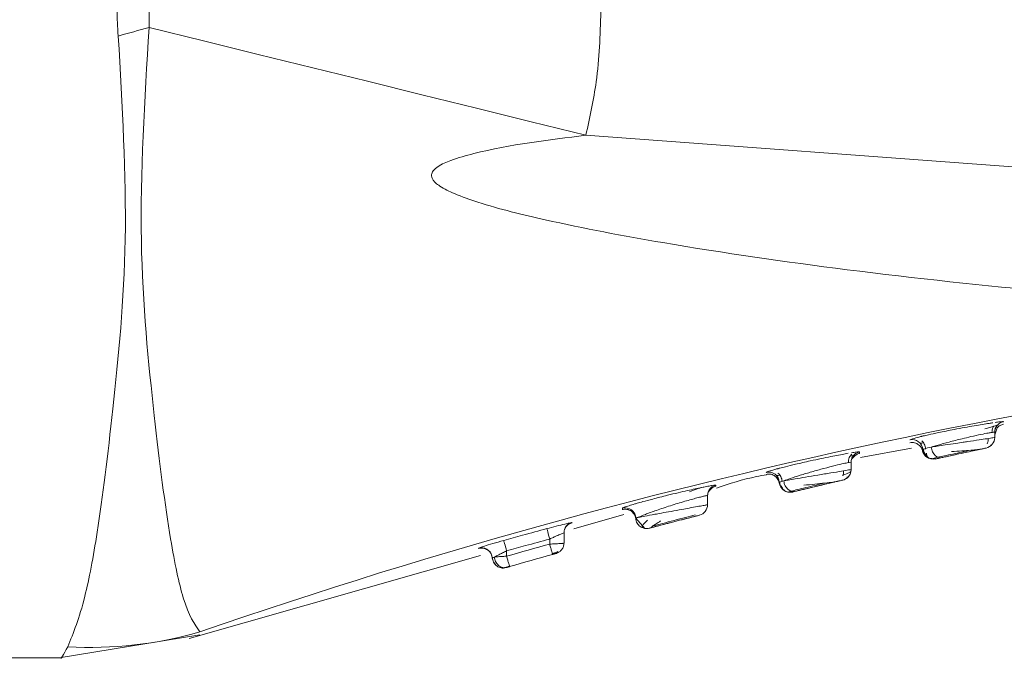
# Model space of a CAD drawing. Header units: millimetres. Extents: x -453 to 1924, y -67 to 428.
# Tile 51 of 72: x 1043 to 1057, y 153 to 162. Entities that reach past the tile are written whole.
import ezdxf

# ---------------------------------------------------------------- set-up
doc = ezdxf.new("R2010")
doc.units = ezdxf.units.MM

# ---------------------------------------------------------------- blocks, each defined once
blk = doc.blocks.new('Drawing View6')
at = {"color": 7, "linetype": 'Continuous', "lineweight": 18}
for p, q in [((-533.196, -53.7), (-548.391, -52.577)), ((-542.813, -56.597), (-542.785, -56.593)), ((-542.662, -56.654), (-542.696, -56.752)), ((-542.573, -56.568), (-542.573, -56.568)), ((-542.696, -56.715), (-542.696, -56.788)), ((-542.696, -56.788), (-542.696, -56.788)), ((-542.687, -56.665), (-542.682, -56.663)), ((-543.876, -56.82), (-543.876, -56.82)), ((-542.752, -56.905), (-542.75, -56.889)), ((-542.703, -56.821), (-542.699, -56.819)), ((-544.688, -57.085), (-544.662, -57.061)), ((-544.567, -57.067), (-543.854, -56.937)), ((-543.559, -57.079), (-543.484, -57.063)), ((-542.815, -56.935), (-542.815, -56.935)), ((-544.696, -57.134), (-544.696, -57.235)), ((-543.623, -57.075), (-543.516, -57.085)), ((-543.585, -57.084), (-543.576, -57.087)), ((-543.515, -57.086), (-543.521, -57.088)), ((-545.879, -57.274), (-545.879, -57.274)), ((-544.749, -57.349), (-544.749, -57.334)), ((-544.696, -57.235), (-544.696, -57.235)), ((-545.696, -57.411), (-545.696, -57.414)), ((-544.812, -57.381), (-544.812, -57.381)), ((-546.696, -57.597), (-546.696, -57.725)), ((-546.688, -57.55), (-546.664, -57.52)), ((-545.587, -57.546), (-545.577, -57.548)), ((-545.562, -57.546), (-545.521, -57.536)), ((-545.529, -57.535), (-545.522, -57.536)), ((-545.525, -57.549), (-545.511, -57.548)), ((-546.696, -57.725), (-546.696, -57.725)), ((-548.561, -58.059), (-547.864, -57.86)), ((-547.883, -57.773), (-547.883, -57.791)), ((-547.697, -57.911), (-547.572, -58.055)), ((-548.696, -58.116), (-548.696, -58.259)), ((-548.688, -58.07), (-548.665, -58.029)), ((-547.508, -58.052), (-547.508, -58.052)), ((-548.896, -58.203), (-548.896, -58.273)), ((-553.92, -59.589), (-549.86, -58.43)), ((-549.864, -58.32), (-549.887, -58.329)), ((-549.887, -58.329), (-549.887, -58.334)), ((-549.701, -58.435), (-549.696, -58.465)), ((-549.496, -58.367), (-549.496, -58.442)), ((-548.818, -58.407), (-548.812, -58.405)), ((-548.806, -58.404), (-548.806, -58.404)), ((-549.697, -58.464), (-549.692, -58.474)), ((-549.696, -58.465), (-549.694, -58.486)), ((-549.586, -58.601), (-549.574, -58.604)), ((-549.571, -58.604), (-549.568, -58.605)), ((-549.565, -58.603), (-549.55, -58.6)), ((-549.505, -58.601), (-549.505, -58.601)), ((-549.457, -58.58), (-549.455, -58.586)), ((-553.769, -59.496), (-553.769, -59.496)), ((-555.728, -59.856), (-553.771, -59.538)), ((-567.696, -59.856), (-555.696, -59.856))]:
    blk.add_line(p, q, dxfattribs=at)
at = {"color": 7, "linetype": 'Continuous', "lineweight": 18, "flags": 128}
for points in [[(-554.478, -51.074), (-553.718, -51.262), (-552.958, -51.45), (-552.197, -51.637), (-551.436, -51.825), (-550.675, -52.013), (-549.914, -52.201), (-549.152, -52.389), (-548.391, -52.577)], [(-546.696, -57.725), (-546.698, -57.75), (-546.698, -57.752)], [(-548.935, -58.058), (-548.934, -58.062), (-548.932, -58.07), (-548.928, -58.084), (-548.923, -58.102), (-548.917, -58.124), (-548.911, -58.149), (-548.904, -58.175), (-548.896, -58.203)], [(-549.536, -58.223), (-549.535, -58.226), (-549.533, -58.235), (-549.529, -58.248), (-549.524, -58.266), (-549.518, -58.288), (-549.511, -58.313), (-549.504, -58.339), (-549.496, -58.367)]]:
    blk.add_lwpolyline(points, dxfattribs=at)
at = {"color": 7, "linetype": 'Continuous', "lineweight": 18}
for centre, radius, start, end in [((-599.083, 108.046), 165.254, 285.50504, 285.6597), ((-527.737, -134.714), 79.595, 93.93271, 109.08989), ((-542.546, -56.715), 0.15, 139.623, 179.9993), ((-542.846, -56.788), 0.15, 282.0074, 360), ((-542.846, -56.788), 0.15, 282.0074, 0), ((-543.846, -56.967), 0.15, 5.1451, 101.3663), ((-544.546, -57.134), 0.15, 138.6002, 179.999), ((-543.547, -56.94), 0.15, 185.1215, 282.4167), ((-545.846, -57.42), 0.15, 3.5045, 102.8521), ((-544.846, -57.235), 0.15, 283.1798, 0), ((-544.846, -57.235), 0.15, 310.6672, 360), ((-545.547, -57.402), 0.15, 183.4844, 238.8136), ((-544.846, -57.235), 0.15, 283.1798, 310.6672), ((-546.546, -57.597), 0.15, 137.7374, 179.999), ((-545.547, -57.402), 0.15, 258.2627, 283.5906), ((-546.846, -57.725), 0.15, 284.3579, 360), ((-547.846, -57.918), 0.15, 2.1491, 104.2976), ((-548.546, -58.116), 0.15, 104.9021, 179.9979), ((-522.011, -154.747), 100.15, 105.5719, 105.92855), ((-549.846, -58.474), 0.15, 14.7505, 105.8046), ((-522.011, -154.747), 100, 105.5719, 105.92855), ((-522.011, -154.747), 100, 105.5719, 105.92855), ((-549.546, -58.457), 0.15, 259.4005, 285.9583), ((-555.289, -54.281), 5.432, 266.6004, 286.2563)]:
    blk.add_arc(centre, radius, start, end, dxfattribs=at)
for points, knots in [([(-554.907, -51.194), (-554.912, -51.131), (-554.921, -51.018), (-554.922, -50.905), (-554.922, -50.855)], [0, 0, 0, 0, 0.561067, 1, 1, 1, 1]), ([(-554.478, -51.074), (-554.478, -51.034), (-554.478, -50.961), (-554.478, -50.888), (-554.478, -50.856)], [0, 0, 0, 0, 0.5563326, 1, 1, 1, 1]), ([(-548.182, -50.855), (-548.193, -51.182), (-548.213, -51.762), (-548.337, -52.329), (-548.391, -52.577)], [0, 0, 0, 0, 0.5628918, 1, 1, 1, 1]), ([(-553.769, -59.496), (-553.846, -59.386), (-553.983, -59.192), (-554.205, -58.142), (-554.409, -56.522), (-554.659, -54.045), (-554.54, -52.089), (-554.478, -51.074)], [0, 0, 0, 0, 0.190168, 0.336226, 0.540876, 0.762003, 1, 1, 1, 1]), ([(-555.611, -59.704), (-555.531, -59.508), (-555.389, -59.164), (-555.173, -58.024), (-554.977, -56.406), (-554.741, -54.026), (-554.851, -52.159), (-554.907, -51.194)], [0, 0, 0, 0, 0.190009, 0.334651, 0.538338, 0.761528, 1, 1, 1, 1]), ([(-548.391, -52.577), (-548.917, -52.641), (-549.554, -52.718), (-550.234, -52.907), (-550.415, -52.984), (-550.492, -53.042), (-550.519, -53.071), (-550.535, -53.098), (-550.544, -53.129), (-550.54, -53.165), (-550.519, -53.205), (-550.481, -53.246), (-550.387, -53.317), (-550.189, -53.41), (-549.703, -53.58), (-548.733, -53.816), (-547.018, -54.139), (-544.658, -54.479), (-541.358, -54.83), (-537.505, -55.088), (-534.603, -55.136), (-533.196, -55.159)], [0, 0, 0, 0, 0.079633, 0.096416, 0.106506, 0.108989, 0.110947, 0.112535, 0.113904, 0.115836, 0.117972, 0.120667, 0.124353, 0.135955, 0.15357, 0.20236, 0.286651, 0.417176, 0.562519, 0.787792, 1, 1, 1, 1]), ([(-542.721, -56.583), (-542.738, -56.586), (-542.807, -56.596), (-542.945, -56.618), (-543.115, -56.649), (-543.287, -56.681), (-543.463, -56.716), (-543.604, -56.747), (-543.676, -56.763), (-543.706, -56.77), (-543.714, -56.772), (-543.716, -56.773), (-543.726, -56.775), (-543.733, -56.777), (-543.739, -56.779)], [0, 0, 0, 0, 0.069353, 0.27541, 0.393214, 0.520525, 0.710894, 0.848212, 0.932275, 0.954271, 0.960249, 0.961983, 0.96288, 1, 1, 1, 1]), ([(-542.835, -56.668), (-542.81, -56.661), (-542.76, -56.646), (-542.706, -56.631), (-542.669, -56.621), (-542.662, -56.618), (-542.659, -56.617)], [0, 0, 0, 0, 0.245839, 0.49446, 0.745805, 1, 1, 1, 1]), ([(-542.734, -56.719), (-542.733, -56.707), (-542.733, -56.683), (-542.724, -56.654), (-542.715, -56.639), (-542.712, -56.633)], [0, 0, 0, 0, 0.401644, 0.784361, 1, 1, 1, 1]), ([(-542.734, -56.719), (-542.733, -56.707), (-542.733, -56.683), (-542.724, -56.654), (-542.715, -56.639), (-542.712, -56.633)], [0, 0, 0, 0, 0.400797, 0.782709, 1, 1, 1, 1]), ([(-542.712, -56.633), (-542.711, -56.633), (-542.691, -56.627), (-542.671, -56.622), (-542.664, -56.619), (-542.661, -56.618)], [0, 0, 0, 0, 0.025999, 0.534677, 1, 1, 1, 1]), ([(-542.573, -56.568), (-542.59, -56.573), (-542.623, -56.582), (-542.664, -56.618), (-542.691, -56.664), (-542.694, -56.698), (-542.696, -56.715)], [0, 0, 0, 0, 0.242329, 0.4999999, 0.7576709, 1, 1, 1, 1]), ([(-542.573, -56.568), (-542.576, -56.567), (-542.581, -56.566), (-542.62, -56.569), (-542.665, -56.575), (-542.688, -56.578)], [0, 0, 0, 0, 0.328596, 0.661875, 1, 1, 1, 1]), ([(-542.662, -56.655), (-542.649, -56.642), (-542.624, -56.617), (-542.59, -56.607), (-542.573, -56.603)], [0, 0, 0, 0, 0.515642, 1, 1, 1, 1]), ([(-543.739, -56.779), (-543.778, -56.789), (-543.858, -56.809), (-543.87, -56.816), (-543.876, -56.82)], [0, 0, 0, 0, 0.482825, 1, 1, 1, 1]), ([(-542.738, -56.718), (-542.752, -56.72), (-542.786, -56.725), (-542.887, -56.745), (-543.014, -56.773), (-543.168, -56.81), (-543.33, -56.85), (-543.479, -56.891), (-543.549, -56.912), (-543.579, -56.922)], [0, 0, 0, 0, 0.104793, 0.247002, 0.402146, 0.526509, 0.706633, 0.875352, 1, 1, 1, 1]), ([(-543.579, -56.922), (-543.552, -56.917), (-543.496, -56.909), (-543.379, -56.891), (-543.253, -56.872), (-543.148, -56.856), (-543.037, -56.839), (-542.915, -56.821), (-542.793, -56.803), (-542.712, -56.791), (-542.701, -56.789), (-542.696, -56.788)], [0, 0, 0, 0, 0.094141, 0.200375, 0.323982, 0.409646, 0.458094, 0.604791, 0.729109, 0.867138, 1, 1, 1, 1]), ([(-542.696, -56.715), (-542.698, -56.714), (-542.701, -56.712), (-542.731, -56.717), (-542.738, -56.718)], [0, 0, 0, 0, 0.7750825, 1, 1, 1, 1]), ([(-542.696, -56.747), (-542.696, -56.748), (-542.696, -56.76), (-542.696, -56.737), (-542.696, -56.715)], [0, 0, 0, 0, 0.082605, 1, 1, 1, 1]), ([(-543.878, -56.862), (-543.866, -56.86), (-543.844, -56.857), (-543.802, -56.863), (-543.754, -56.885), (-543.72, -56.923), (-543.702, -56.962), (-543.698, -56.984), (-543.697, -56.996)], [0, 0, 0, 0, 0.136954, 0.267626, 0.5, 0.732374, 0.863046, 1, 1, 1, 1]), ([(-543.734, -56.866), (-543.73, -56.867), (-543.724, -56.868), (-543.705, -56.866), (-543.688, -56.863), (-543.687, -56.863)], [0, 0, 0, 0, 0.469521, 0.985087, 1, 1, 1, 1]), ([(-543.713, -56.833), (-543.706, -56.839), (-543.692, -56.854), (-543.675, -56.881), (-543.662, -56.914), (-543.66, -56.938), (-543.659, -56.95)], [0, 0, 0, 0, 0.221191, 0.464098, 0.72557, 1, 1, 1, 1]), ([(-543.697, -56.953), (-543.692, -56.951), (-543.682, -56.946), (-543.615, -56.93), (-543.579, -56.922)], [0, 0, 0, 0, 0.457521, 1, 1, 1, 1]), ([(-543.579, -56.922), (-543.577, -56.933), (-543.574, -56.956), (-543.562, -56.988), (-543.546, -57.014), (-543.528, -57.036), (-543.508, -57.052), (-543.485, -57.065), (-543.458, -57.071), (-543.441, -57.069), (-543.432, -57.068)], [0, 0, 0, 0, 0.136997, 0.267542, 0.389037, 0.500005, 0.61097, 0.732462, 0.863004, 1, 1, 1, 1]), ([(-542.8, -56.877), (-542.797, -56.869), (-542.79, -56.851), (-542.787, -56.825), (-542.788, -56.808), (-542.788, -56.802)], [0, 0, 0, 0, 0.368775, 0.77289, 1, 1, 1, 1]), ([(-544.735, -57.008), (-544.749, -57.011), (-544.813, -57.022), (-544.947, -57.047), (-545.117, -57.082), (-545.286, -57.118), (-545.458, -57.158), (-545.597, -57.191), (-545.671, -57.21), (-545.705, -57.219), (-545.728, -57.225), (-545.739, -57.228), (-545.747, -57.231)], [0, 0, 0, 0, 0.054923, 0.260681, 0.379659, 0.509027, 0.692098, 0.827215, 0.914233, 0.939656, 0.952986, 1, 1, 1, 1]), ([(-544.734, -57.139), (-544.734, -57.126), (-544.733, -57.102), (-544.723, -57.069), (-544.708, -57.041), (-544.694, -57.027), (-544.688, -57.021)], [0, 0, 0, 0, 0.274666, 0.536296, 0.779137, 1, 1, 1, 1]), ([(-544.734, -57.139), (-544.734, -57.127), (-544.733, -57.102), (-544.725, -57.072), (-544.715, -57.057), (-544.712, -57.052)], [0, 0, 0, 0, 0.3985109, 0.7781126, 1, 1, 1, 1]), ([(-544.712, -57.052), (-544.711, -57.051), (-544.691, -57.045), (-544.669, -57.038), (-544.662, -57.035), (-544.659, -57.034)], [0, 0, 0, 0, 0.028722, 0.535954, 1, 1, 1, 1]), ([(-544.712, -57.052), (-544.711, -57.051), (-544.691, -57.045), (-544.669, -57.038), (-544.662, -57.035), (-544.659, -57.034)], [0, 0, 0, 0, 0.0294801, 0.5361063, 1, 1, 1, 1]), ([(-544.577, -56.987), (-544.58, -56.986), (-544.585, -56.985), (-544.623, -56.99), (-544.668, -56.997), (-544.691, -57)], [0, 0, 0, 0, 0.327456, 0.660734, 1, 1, 1, 1]), ([(-544.577, -56.987), (-544.593, -56.992), (-544.626, -57.002), (-544.664, -57.038), (-544.685, -57.068), (-544.688, -57.085), (-544.688, -57.085)], [0, 0, 0, 0, 0.320102, 0.659689, 0.999277, 1, 1, 1, 1]), ([(-544.663, -57.062), (-544.65, -57.049), (-544.626, -57.024), (-544.593, -57.014), (-544.577, -57.009)], [0, 0, 0, 0, 0.515088, 1, 1, 1, 1]), ([(-544.578, -57.008), (-544.578, -57.009), (-544.578, -57.016), (-544.577, -57.001), (-544.577, -56.987)], [0, 0, 0, 0, 0.0700696, 1, 1, 1, 1]), ([(-543.7, -56.974), (-543.697, -56.983), (-543.692, -57.003), (-543.676, -57.03), (-543.654, -57.055), (-543.635, -57.067), (-543.625, -57.073)], [0, 0, 0, 0, 0.2297598, 0.4760271, 0.7346789, 1, 1, 1, 1]), ([(-543.689, -56.944), (-543.688, -56.956), (-543.685, -56.98), (-543.672, -57.011), (-543.653, -57.038), (-543.638, -57.051), (-543.631, -57.058)], [0, 0, 0, 0, 0.274021, 0.535227, 0.778241, 1, 1, 1, 1]), ([(-543.68, -57.01), (-543.679, -57.011), (-543.675, -57.021), (-543.661, -57.039), (-543.638, -57.062), (-543.619, -57.071), (-543.61, -57.076)], [0, 0, 0, 0, 0.008127, 0.346696, 0.693805, 1, 1, 1, 1]), ([(-543.647, -57.007), (-543.644, -57.025), (-543.64, -57.052), (-543.614, -57.075), (-543.595, -57.082), (-543.585, -57.085)], [0, 0, 0, 0, 0.512596, 0.756452, 1, 1, 1, 1]), ([(-543.432, -57.068), (-543.459, -57.074), (-543.505, -57.084), (-543.512, -57.086), (-543.515, -57.086)], [0, 0, 0, 0, 0.581601, 1, 1, 1, 1]), ([(-543.515, -57.086), (-543.511, -57.085), (-543.502, -57.084), (-543.455, -57.073), (-543.432, -57.068)], [0, 0, 0, 0, 0.521306, 1, 1, 1, 1]), ([(-543.489, -57.064), (-543.459, -57.058), (-543.399, -57.045), (-543.28, -57.019), (-543.152, -56.991), (-543.069, -56.973), (-543.028, -56.964)], [0, 0, 0, 0, 0.250298, 0.500282, 0.750119, 1, 1, 1, 1]), ([(-543.432, -57.068), (-543.414, -57.064), (-543.374, -57.055), (-543.292, -57.038), (-543.191, -57.015), (-543.078, -56.991), (-542.971, -56.968), (-542.885, -56.95), (-542.826, -56.937), (-542.819, -56.936), (-542.815, -56.935)], [0, 0, 0, 0, 0.092597, 0.200743, 0.324828, 0.459097, 0.595238, 0.730406, 0.865756, 1, 1, 1, 1]), ([(-542.815, -56.935), (-542.816, -56.935), (-542.817, -56.935), (-542.833, -56.939), (-542.866, -56.946), (-542.928, -56.959), (-543.028, -56.98), (-543.164, -57.01), (-543.317, -57.043), (-543.393, -57.06), (-543.432, -57.068)], [0, 0, 0, 0, 0.061647, 0.133405, 0.22224, 0.333845, 0.472371, 0.638681, 0.819589, 1, 1, 1, 1]), ([(-543.297, -56.984), (-543.249, -56.981), (-543.155, -56.974), (-543.028, -56.965), (-542.928, -56.956), (-542.896, -56.951), (-542.88, -56.949)], [0, 0, 0, 0, 0.271068, 0.530103, 0.774061, 1, 1, 1, 1]), ([(-544.738, -57.138), (-544.757, -57.142), (-544.798, -57.15), (-544.918, -57.178), (-545.073, -57.218), (-545.245, -57.266), (-545.408, -57.315), (-545.546, -57.359), (-545.606, -57.381), (-545.634, -57.391)], [0, 0, 0, 0, 0.116973, 0.256695, 0.413478, 0.565732, 0.716151, 0.867733, 1, 1, 1, 1]), ([(-544.696, -57.134), (-544.698, -57.132), (-544.7, -57.131), (-544.732, -57.137), (-544.738, -57.138)], [0, 0, 0, 0, 0.834748, 1, 1, 1, 1]), ([(-544.696, -57.155), (-544.696, -57.155), (-544.696, -57.163), (-544.696, -57.148), (-544.696, -57.134)], [0, 0, 0, 0, 0.074305, 1, 1, 1, 1]), ([(-543.521, -57.088), (-543.521, -57.088), (-543.523, -57.088), (-543.519, -57.087), (-543.516, -57.087)], [0, 0, 0, 0, 0.125629, 1, 1, 1, 1]), ([(-546.574, -57.492), (-546.389, -57.432), (-546.159, -57.356), (-545.921, -57.315), (-545.873, -57.307)], [0, 0, 0, 0, 0.801405, 1, 1, 1, 1]), ([(-545.882, -57.302), (-545.87, -57.299), (-545.846, -57.295), (-545.812, -57.3), (-545.782, -57.31), (-545.756, -57.326), (-545.734, -57.346), (-545.715, -57.372), (-545.701, -57.404), (-545.698, -57.427), (-545.696, -57.439)], [0, 0, 0, 0, 0.136997, 0.267594, 0.389104, 0.5, 0.610896, 0.732407, 0.863003, 1, 1, 1, 1]), ([(-545.747, -57.231), (-545.784, -57.241), (-545.862, -57.263), (-545.873, -57.27), (-545.879, -57.274)], [0, 0, 0, 0, 0.470067, 1, 1, 1, 1]), ([(-545.736, -57.316), (-545.733, -57.317), (-545.726, -57.318), (-545.707, -57.316), (-545.689, -57.313), (-545.689, -57.313)], [0, 0, 0, 0, 0.469443, 0.984809, 1, 1, 1, 1]), ([(-545.715, -57.284), (-545.708, -57.291), (-545.693, -57.305), (-545.675, -57.332), (-545.662, -57.366), (-545.659, -57.39), (-545.658, -57.402)], [0, 0, 0, 0, 0.220725, 0.463543, 0.725232, 1, 1, 1, 1]), ([(-545.634, -57.391), (-545.614, -57.388), (-545.571, -57.38), (-545.47, -57.363), (-545.329, -57.34), (-545.155, -57.311), (-544.975, -57.281), (-544.823, -57.256), (-544.717, -57.238), (-544.703, -57.236), (-544.696, -57.235)], [0, 0, 0, 0, 0.0825, 0.181793, 0.299657, 0.434093, 0.575769, 0.717, 0.858821, 1, 1, 1, 1]), ([(-544.817, -57.314), (-544.814, -57.313), (-544.771, -57.299), (-544.719, -57.279), (-544.705, -57.268), (-544.699, -57.262)], [0, 0, 0, 0, 0.034783, 0.513583, 1, 1, 1, 1]), ([(-544.81, -57.324), (-544.807, -57.315), (-544.802, -57.296), (-544.799, -57.271), (-544.801, -57.257), (-544.802, -57.253)], [0, 0, 0, 0, 0.400908, 0.841473, 1, 1, 1, 1]), ([(-546.581, -57.451), (-546.583, -57.451), (-546.588, -57.45), (-546.627, -57.456), (-546.688, -57.467), (-546.796, -57.488), (-546.942, -57.519), (-547.11, -57.558), (-547.276, -57.598), (-547.446, -57.641), (-547.585, -57.678), (-547.66, -57.699), (-547.695, -57.71), (-547.737, -57.722), (-547.791, -57.738), (-547.864, -57.762), (-547.875, -57.768), (-547.883, -57.773)], [0, 0, 0, 0, 0.060747, 0.122593, 0.185575, 0.249635, 0.368452, 0.436493, 0.510081, 0.614537, 0.69179, 0.741759, 0.75649, 0.764365, 0.829929, 0.891129, 1, 1, 1, 1]), ([(-546.747, -57.479), (-546.751, -57.48), (-546.814, -57.491), (-546.884, -57.519), (-546.95, -57.545)], [0, 0, 0, 0, 0.053919, 1, 1, 1, 1]), ([(-546.581, -57.451), (-546.596, -57.457), (-546.628, -57.468), (-546.666, -57.503), (-546.691, -57.548), (-546.694, -57.581), (-546.696, -57.597)], [0, 0, 0, 0, 0.24289, 0.5, 0.75711, 1, 1, 1, 1]), ([(-546.664, -57.52), (-546.652, -57.507), (-546.628, -57.482), (-546.596, -57.472), (-546.58, -57.467)], [0, 0, 0, 0, 0.514543, 1, 1, 1, 1]), ([(-546.581, -57.466), (-546.581, -57.466), (-546.581, -57.471), (-546.581, -57.461), (-546.581, -57.451)], [0, 0, 0, 0, 0.082483, 1, 1, 1, 1]), ([(-545.696, -57.411), (-545.693, -57.409), (-545.688, -57.406), (-545.652, -57.396), (-545.634, -57.391)], [0, 0, 0, 0, 0.500909, 1, 1, 1, 1]), ([(-545.692, -57.404), (-545.692, -57.414), (-545.69, -57.435), (-545.678, -57.466), (-545.66, -57.496), (-545.643, -57.512), (-545.634, -57.52)], [0, 0, 0, 0, 0.227777, 0.473587, 0.733082, 1, 1, 1, 1]), ([(-545.666, -57.463), (-545.663, -57.473), (-545.656, -57.494), (-545.636, -57.52), (-545.609, -57.54), (-545.586, -57.546), (-545.575, -57.549)], [0, 0, 0, 0, 0.254747, 0.509939, 0.760071, 1, 1, 1, 1]), ([(-545.634, -57.391), (-545.632, -57.403), (-545.629, -57.427), (-545.616, -57.459), (-545.599, -57.486), (-545.579, -57.508), (-545.556, -57.524), (-545.539, -57.533), (-545.529, -57.535), (-545.529, -57.535)], [0, 0, 0, 0, 0.187479, 0.365999, 0.531822, 0.682854, 0.83389, 0.999716, 1, 1, 1, 1]), ([(-545.529, -57.535), (-545.503, -57.528), (-545.45, -57.515), (-545.33, -57.487), (-545.196, -57.455), (-545.106, -57.433), (-545.061, -57.423)], [0, 0, 0, 0, 0.25054, 0.500587, 0.75032, 1, 1, 1, 1]), ([(-545.467, -57.537), (-545.453, -57.533), (-545.423, -57.526), (-545.352, -57.509), (-545.254, -57.486), (-545.133, -57.457), (-545.007, -57.427), (-544.901, -57.402), (-544.826, -57.384), (-544.817, -57.382), (-544.812, -57.381)], [0, 0, 0, 0, 0.082105, 0.181397, 0.299616, 0.434732, 0.577065, 0.718462, 0.859791, 1, 1, 1, 1]), ([(-544.812, -57.381), (-544.813, -57.381), (-544.815, -57.382), (-544.833, -57.386), (-544.871, -57.395), (-544.933, -57.41), (-545.014, -57.429), (-545.106, -57.45), (-545.227, -57.479), (-545.368, -57.513), (-545.434, -57.529), (-545.467, -57.537)], [0, 0, 0, 0, 0.060359, 0.131534, 0.221024, 0.334782, 0.426548, 0.531655, 0.646832, 0.824075, 1, 1, 1, 1]), ([(-545.354, -57.452), (-545.303, -57.448), (-545.204, -57.438), (-545.061, -57.423), (-544.946, -57.41), (-544.906, -57.402), (-544.887, -57.399)], [0, 0, 0, 0, 0.271529, 0.53075, 0.774616, 1, 1, 1, 1]), ([(-546.696, -57.597), (-546.698, -57.597), (-546.702, -57.596), (-546.731, -57.602), (-546.778, -57.613), (-546.842, -57.629), (-546.895, -57.644), (-546.921, -57.651)], [0, 0, 0, 0, 0.194381, 0.392042, 0.59361, 0.799673, 1, 1, 1, 1]), ([(-546.696, -57.612), (-546.696, -57.612), (-546.696, -57.617), (-546.696, -57.607), (-546.696, -57.597)], [0, 0, 0, 0, 0.081566, 1, 1, 1, 1]), ([(-545.522, -57.536), (-545.514, -57.538), (-545.496, -57.542), (-545.478, -57.539), (-545.467, -57.537)], [0, 0, 0, 0, 0.41722, 1, 1, 1, 1]), ([(-545.511, -57.548), (-545.513, -57.548), (-545.515, -57.548), (-545.513, -57.548), (-545.511, -57.547)], [0, 0, 0, 0, 0.564416, 1, 1, 1, 1]), ([(-545.467, -57.537), (-545.482, -57.54), (-545.507, -57.546), (-545.51, -57.547), (-545.511, -57.548)], [0, 0, 0, 0, 0.5847, 1, 1, 1, 1]), ([(-545.511, -57.547), (-545.509, -57.547), (-545.505, -57.546), (-545.479, -57.54), (-545.467, -57.537)], [0, 0, 0, 0, 0.530381, 1, 1, 1, 1]), ([(-546.921, -57.651), (-546.952, -57.659), (-547.041, -57.685), (-547.216, -57.738), (-547.345, -57.782), (-547.409, -57.803)], [0, 0, 0, 0, 0.202469, 0.602877, 1, 1, 1, 1]), ([(-547.205, -57.817), (-547.154, -57.808), (-547.066, -57.792), (-546.941, -57.769), (-546.837, -57.75), (-546.755, -57.736), (-546.705, -57.727), (-546.699, -57.726), (-546.696, -57.725)], [0, 0, 0, 0, 0.193742, 0.332723, 0.513138, 0.684331, 0.84653, 1, 1, 1, 1]), ([(-547.885, -57.792), (-547.875, -57.79), (-547.854, -57.786), (-547.821, -57.788), (-547.787, -57.798), (-547.756, -57.815), (-547.73, -57.84), (-547.711, -57.87), (-547.699, -57.901), (-547.697, -57.922), (-547.696, -57.932)], [0, 0, 0, 0, 0.113819, 0.236706, 0.36648, 0.499995, 0.633511, 0.763288, 0.886178, 1, 1, 1, 1]), ([(-547.739, -57.814), (-547.736, -57.817), (-547.725, -57.827), (-547.711, -57.851), (-547.699, -57.881), (-547.697, -57.902), (-547.696, -57.913)], [0, 0, 0, 0, 0.111489, 0.425718, 0.723631, 1, 1, 1, 1]), ([(-547.409, -57.803), (-547.463, -57.822), (-547.57, -57.86), (-547.642, -57.892), (-547.665, -57.901), (-547.667, -57.901)], [0, 0, 0, 0, 0.491742, 0.96, 1, 1, 1, 1]), ([(-547.667, -57.901), (-547.663, -57.901), (-547.64, -57.897), (-547.602, -57.889), (-547.57, -57.884)], [0, 0, 0, 0, 0.17403, 1, 1, 1, 1]), ([(-547.57, -57.884), (-547.526, -57.876), (-547.458, -57.863), (-547.329, -57.839), (-547.25, -57.825), (-547.205, -57.817)], [0, 0, 0, 0, 0.425752, 0.66603, 1, 1, 1, 1]), ([(-547.508, -58.052), (-547.507, -58.052), (-547.504, -58.051), (-547.479, -58.044), (-547.43, -58.031), (-547.351, -58.011), (-547.246, -57.983), (-547.116, -57.95), (-546.999, -57.919), (-546.912, -57.897), (-546.854, -57.882), (-546.816, -57.872), (-546.811, -57.871), (-546.809, -57.87)], [0, 0, 0, 0, 0.058055, 0.128833, 0.221266, 0.309063, 0.41483, 0.536314, 0.663474, 0.747859, 0.832233, 0.916537, 1, 1, 1, 1]), ([(-546.809, -57.87), (-546.81, -57.871), (-546.813, -57.871), (-546.838, -57.878), (-546.887, -57.89), (-546.965, -57.911), (-547.071, -57.938), (-547.2, -57.971), (-547.318, -58.002), (-547.405, -58.025), (-547.462, -58.04), (-547.501, -58.05), (-547.505, -58.051), (-547.508, -58.052)], [0, 0, 0, 0, 0.057952, 0.128681, 0.221056, 0.308786, 0.414458, 0.535837, 0.662907, 0.747233, 0.831553, 0.915794, 1, 1, 1, 1]), ([(-547.459, -58.021), (-547.415, -58.009), (-547.328, -57.987), (-547.163, -57.943), (-546.998, -57.901), (-546.911, -57.878), (-546.867, -57.867)], [0, 0, 0, 0, 0.250111, 0.499857, 0.74968, 1, 1, 1, 1]), ([(-548.585, -57.972), (-548.586, -57.972), (-548.59, -57.972), (-548.623, -57.979), (-548.69, -57.995), (-548.799, -58.022), (-548.891, -58.047), (-548.935, -58.058)], [0, 0, 0, 0, 0.146576, 0.301423, 0.488003, 0.755766, 1, 1, 1, 1]), ([(-548.665, -58.029), (-548.653, -58.017), (-548.631, -57.992), (-548.599, -57.981), (-548.584, -57.975)], [0, 0, 0, 0, 0.5139759, 1, 1, 1, 1]), ([(-548.585, -57.975), (-548.585, -57.975), (-548.585, -57.977), (-548.585, -57.974), (-548.585, -57.972)], [0, 0, 0, 0, 0.138045, 1, 1, 1, 1]), ([(-547.696, -57.913), (-547.694, -57.912), (-547.691, -57.911), (-547.66, -57.898), (-547.654, -57.896)], [0, 0, 0, 0, 0.795911, 1, 1, 1, 1]), ([(-547.655, -57.899), (-547.664, -57.9), (-547.691, -57.904), (-547.694, -57.909), (-547.696, -57.913)], [0, 0, 0, 0, 0.3234031, 1, 1, 1, 1]), ([(-547.696, -57.912), (-547.695, -57.925), (-547.692, -57.949), (-547.678, -57.981), (-547.659, -58.007), (-547.636, -58.028), (-547.61, -58.044), (-547.585, -58.053), (-547.568, -58.055), (-547.562, -58.055)], [0, 0, 0, 0, 0.172319, 0.335832, 0.487189, 0.624684, 0.764195, 0.917477, 1, 1, 1, 1]), ([(-547.534, -57.941), (-547.55, -57.957), (-547.582, -57.987), (-547.606, -58.018), (-547.61, -58.042), (-547.59, -58.049), (-547.58, -58.053)], [0, 0, 0, 0, 0.262665, 0.517104, 0.763146, 1, 1, 1, 1]), ([(-547.479, -58.043), (-547.48, -58.042), (-547.481, -58.041), (-547.459, -58.022), (-547.417, -57.991), (-547.373, -57.965), (-547.351, -57.951)], [0, 0, 0, 0, 0.146683, 0.418615, 0.70433, 1, 1, 1, 1]), ([(-548.935, -58.058), (-549.048, -58.089), (-549.248, -58.143), (-549.448, -58.198), (-549.536, -58.223)], [0, 0, 0, 0, 0.561946, 1, 1, 1, 1]), ([(-548.696, -58.116), (-548.698, -58.117), (-548.703, -58.118), (-548.74, -58.132), (-548.79, -58.155), (-548.845, -58.18), (-548.878, -58.195), (-548.896, -58.203)], [0, 0, 0, 0, 0.201947, 0.413133, 0.666685, 0.823407, 1, 1, 1, 1]), ([(-548.696, -58.12), (-548.696, -58.12), (-548.696, -58.122), (-548.696, -58.119), (-548.696, -58.116)], [0, 0, 0, 0, 0.1375547, 1, 1, 1, 1]), ([(-547.583, -58.052), (-547.579, -58.053), (-547.564, -58.057), (-547.539, -58.058), (-547.518, -58.054), (-547.508, -58.052)], [0, 0, 0, 0, 0.161621, 0.596702, 1, 1, 1, 1]), ([(-547.562, -58.055), (-547.556, -58.056), (-547.538, -58.059), (-547.52, -58.055), (-547.508, -58.052)], [0, 0, 0, 0, 0.322658, 1, 1, 1, 1]), ([(-549.536, -58.223), (-549.588, -58.237), (-549.689, -58.266), (-549.806, -58.301), (-549.847, -58.314), (-549.864, -58.32)], [0, 0, 0, 0, 0.3726474, 0.7330602, 1, 1, 1, 1]), ([(-548.896, -58.203), (-549.008, -58.234), (-549.209, -58.288), (-549.408, -58.343), (-549.496, -58.367)], [0, 0, 0, 0, 0.561944, 1, 1, 1, 1]), ([(-548.711, -58.262), (-548.711, -58.262), (-548.716, -58.264), (-548.753, -58.266), (-548.817, -58.27), (-548.87, -58.272), (-548.896, -58.273)], [0, 0, 0, 0, 0.014756, 0.343171, 0.671585, 1, 1, 1, 1]), ([(-548.696, -58.259), (-548.698, -58.275), (-548.701, -58.308), (-548.725, -58.351), (-548.757, -58.383), (-548.783, -58.394), (-548.794, -58.398)], [0, 0, 0, 0, 0.267499, 0.534997, 0.802496, 1, 1, 1, 1]), ([(-549.888, -58.335), (-549.878, -58.332), (-549.857, -58.328), (-549.824, -58.329), (-549.79, -58.338), (-549.758, -58.355), (-549.731, -58.38), (-549.712, -58.409), (-549.7, -58.44), (-549.697, -58.461), (-549.696, -58.471)], [0, 0, 0, 0, 0.113729, 0.236596, 0.366411, 0.5, 0.633589, 0.763404, 0.886271, 1, 1, 1, 1]), ([(-549.496, -58.367), (-549.515, -58.377), (-549.553, -58.395), (-549.615, -58.427), (-549.647, -58.444), (-549.665, -58.454)], [0, 0, 0, 0, 0.291381, 0.579711, 1, 1, 1, 1]), ([(-548.859, -58.406), (-548.853, -58.404), (-548.84, -58.4), (-548.82, -58.394), (-548.799, -58.388), (-548.787, -58.384), (-548.781, -58.382)], [0, 0, 0, 0, 0.205596, 0.467012, 0.731668, 1, 1, 1, 1]), ([(-548.859, -58.405), (-548.859, -58.406), (-548.856, -58.417), (-548.856, -58.417), (-548.856, -58.418)], [0, 0, 0, 0, 0.044151, 1, 1, 1, 1]), ([(-548.806, -58.404), (-548.806, -58.404), (-548.807, -58.404), (-548.816, -58.406), (-548.825, -58.409), (-548.834, -58.411), (-548.845, -58.414), (-548.852, -58.416), (-548.856, -58.418)], [0, 0, 0, 0, 0.2167843, 0.4297251, 0.5750497, 0.7137954, 0.8530949, 1, 1, 1, 1]), ([(-548.856, -58.418), (-548.852, -58.417), (-548.844, -58.414), (-548.833, -58.411), (-548.824, -58.409), (-548.819, -58.407), (-548.818, -58.407)], [0, 0, 0, 0, 0.2920179, 0.584062, 0.8759731, 1, 1, 1, 1]), ([(-548.793, -58.4), (-548.793, -58.4), (-548.794, -58.4), (-548.798, -58.401), (-548.804, -58.403), (-548.809, -58.405), (-548.812, -58.405)], [0, 0, 0, 0, 0.249091, 0.49963, 0.749925, 1, 1, 1, 1]), ([(-548.79, -58.376), (-548.79, -58.376), (-548.785, -58.38), (-548.786, -58.387), (-548.79, -58.395), (-548.796, -58.399), (-548.799, -58.4)], [0, 0, 0, 0, 0.000855, 0.517505, 0.763165, 1, 1, 1, 1]), ([(-548.749, -58.373), (-548.743, -58.368), (-548.736, -58.363), (-548.735, -58.358), (-548.735, -58.357)], [0, 0, 0, 0, 0.89054, 1, 1, 1, 1]), ([(-549.696, -58.465), (-549.695, -58.464), (-549.691, -58.463), (-549.673, -58.457), (-549.665, -58.454)], [0, 0, 0, 0, 0.542921, 1, 1, 1, 1]), ([(-549.694, -58.461), (-549.693, -58.472), (-549.691, -58.493), (-549.679, -58.524), (-549.66, -58.554), (-549.642, -58.57), (-549.632, -58.578)], [0, 0, 0, 0, 0.227072, 0.472713, 0.732507, 1, 1, 1, 1]), ([(-549.672, -58.522), (-549.668, -58.532), (-549.658, -58.554), (-549.634, -58.579), (-549.604, -58.597), (-549.58, -58.602), (-549.569, -58.605)], [0, 0, 0, 0, 0.251449, 0.506748, 0.758551, 1, 1, 1, 1]), ([(-549.665, -58.454), (-549.664, -58.464), (-549.661, -58.486), (-549.649, -58.517), (-549.632, -58.547), (-549.608, -58.572), (-549.581, -58.59), (-549.551, -58.601), (-549.523, -58.604), (-549.506, -58.6), (-549.497, -58.599)], [0, 0, 0, 0, 0.113772, 0.23665, 0.366446, 0.5, 0.633555, 0.763351, 0.886228, 1, 1, 1, 1]), ([(-549.496, -58.442), (-549.491, -58.461), (-549.48, -58.499), (-549.466, -58.546), (-549.458, -58.575), (-549.457, -58.579), (-549.457, -58.58)], [0, 0, 0, 0, 0.296342, 0.592684, 0.889026, 1, 1, 1, 1]), ([(-549.568, -58.605), (-549.557, -58.606), (-549.536, -58.608), (-549.515, -58.603), (-549.505, -58.601)], [0, 0, 0, 0, 0.518969, 1, 1, 1, 1]), ([(-549.527, -58.603), (-549.523, -58.602), (-549.514, -58.599), (-549.495, -58.594), (-549.474, -58.588), (-549.458, -58.583), (-549.451, -58.581)], [0, 0, 0, 0, 0.251228, 0.501437, 0.750878, 1, 1, 1, 1]), ([(-549.505, -58.601), (-549.505, -58.601), (-549.504, -58.6), (-549.499, -58.599), (-549.497, -58.599)], [0, 0, 0, 0, 0.51432, 1, 1, 1, 1]), ([(-549.497, -58.599), (-549.5, -58.599), (-549.504, -58.601), (-549.505, -58.601), (-549.505, -58.601)], [0, 0, 0, 0, 0.556611, 1, 1, 1, 1]), ([(-549.497, -58.599), (-549.495, -58.598), (-549.49, -58.597), (-549.48, -58.594), (-549.468, -58.59), (-549.459, -58.588), (-549.455, -58.586)], [0, 0, 0, 0, 0.229085, 0.45991, 0.730436, 1, 1, 1, 1]), ([(-549.455, -58.586), (-549.459, -58.588), (-549.466, -58.59), (-549.478, -58.593), (-549.489, -58.596), (-549.494, -58.598), (-549.497, -58.599)], [0, 0, 0, 0, 0.230223, 0.458076, 0.731449, 1, 1, 1, 1]), ([(-555.696, -59.856), (-555.696, -59.856), (-555.724, -59.906), (-555.668, -59.805), (-555.611, -59.704)], [0, 0, 0, 0, 0.0000824, 1, 1, 1, 1])]:
    blk.add_open_spline(points, degree=3, knots=knots, dxfattribs=at)
for points in [[(-548.896, -58.273), (-548.87, -58.272), (-548.817, -58.27), (-548.751, -58.266), (-548.705, -58.263), (-548.699, -58.26), (-548.696, -58.259)], [(-548.896, -58.273), (-548.891, -58.292), (-548.88, -58.33), (-548.867, -58.378), (-548.858, -58.411), (-548.856, -58.415), (-548.856, -58.417)], [(-549.665, -58.454), (-549.655, -58.453), (-549.635, -58.451), (-549.594, -58.448), (-549.546, -58.445), (-549.513, -58.443), (-549.496, -58.442)]]:
    blk.add_open_spline(points, degree=3, dxfattribs=at)

msp = doc.modelspace()

# ---------------------------------------------------------------- block references
at = {"color": 7, "linetype": 'Continuous', "lineweight": 18}
msp.add_blockref('Drawing View6', (1599.228, 212.964), dxfattribs=at)

doc.saveas('drawing.dxf')
